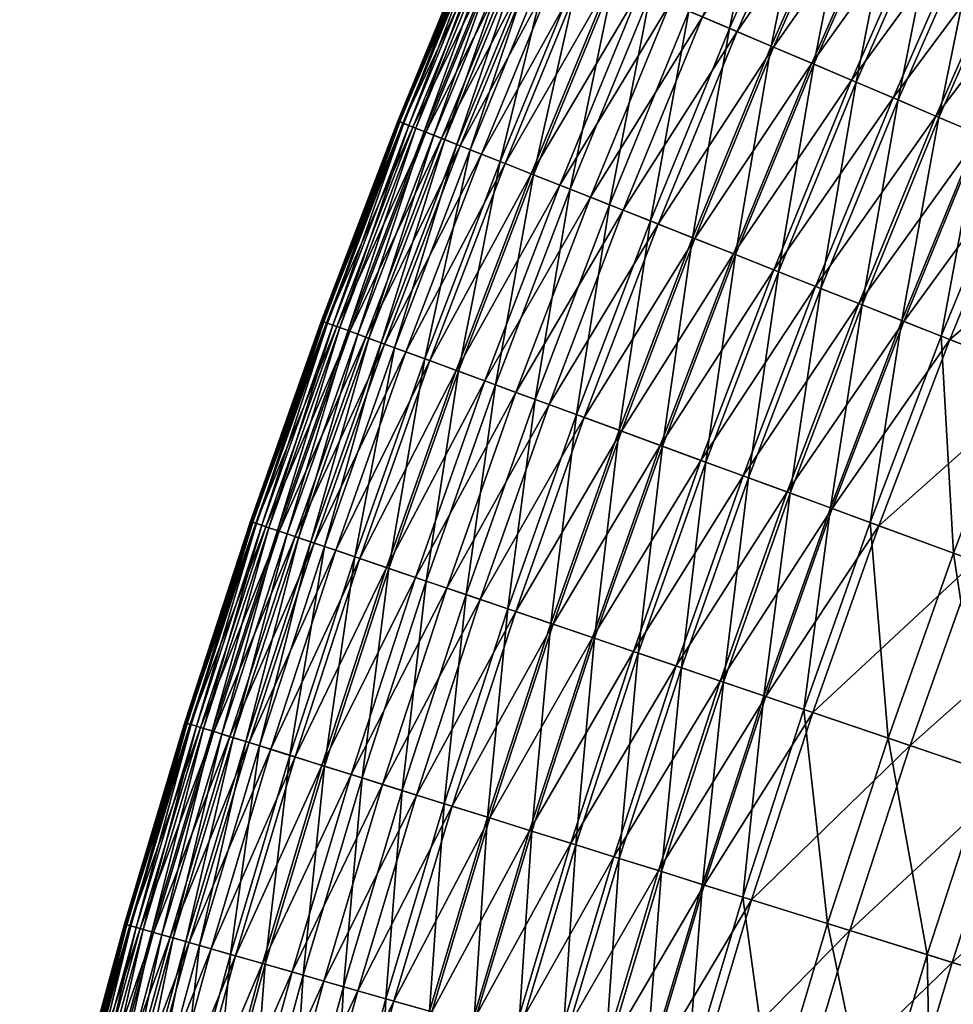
# Model space of a CAD drawing. Header units: millimetres. Extents: x -15866 to -14609, y -408 to 259.
# Tile 251 of 256: x -15801 to -15781, y 94 to 116. Entities that reach past the tile are written whole.
import ezdxf

# ---------------------------------------------------------------- set-up
doc = ezdxf.new("R2010")
doc.units = ezdxf.units.MM
doc.header["$MEASUREMENT"] = 0
doc.layers.add('Predefinito', color=7, linetype='Continuous', true_color=0x000000)

msp = doc.modelspace()

# ---------------------------------------------------------------- meshes
at = {"layer": 'Predefinito'}
mesh = msp.add_polyface(dxfattribs=at)
corners = [(-15791.071, 117.802, 552.005), (-15788.964, 122.009, 550.753), (-15790.855, 117.71, 550.753), (-15791.145, 117.833, 552.659), (-15789.177, 122.106, 552.005), (-15791.18, 117.849, 553.274), (-15789.253, 122.138, 552.659), (-15791.175, 117.846, 553.849), (-15789.286, 122.156, 553.274), (-15791.132, 117.827, 554.387), (-15789.281, 122.153, 553.849), (-15791.053, 117.793, 554.887), (-15789.239, 122.132, 554.387), (-15790.939, 117.744, 555.351), (-15789.159, 122.097, 554.887), (-15790.792, 117.684, 555.78), (-15789.047, 122.048, 555.351), (-15791.6, 112.979, 547.283), (-15789.379, 117.083, 546.219), (-15791.138, 112.796, 546.219), (-15792.003, 113.137, 548.393), (-15790.236, 117.446, 548.393), (-15789.835, 117.277, 547.283), (-15792.348, 113.274, 549.549), (-15790.576, 117.592, 549.549), (-15792.63, 113.385, 550.753), (-15792.848, 113.472, 552.005), (-15792.924, 113.503, 552.659), (-15792.958, 113.516, 553.274), (-15792.953, 113.515, 553.849), (-15792.91, 113.496, 554.387), (-15792.829, 113.466, 554.887), (-15792.714, 113.419, 555.351), (-15792.564, 113.361, 555.78), (-15792.385, 113.29, 556.174), (-15790.612, 117.607, 556.174), (-15792.174, 113.207, 556.535), (-15790.405, 117.517, 556.535), (-15791.937, 113.111, 556.862), (-15790.169, 117.419, 556.862), (-15791.67, 113.007, 557.157), (-15789.906, 117.306, 557.157), (-15790.169, 117.419, 556.862), (-15790.169, 117.419, 556.862), (-15791.937, 113.111, 556.862), (-15791.379, 112.891, 557.422), (-15790.731, 112.634, 557.86), (-15789.617, 117.185, 557.422)]
mesh.append_faces([[corners[k] for k in face] for face in [(0, 1, 2, 2), (3, 4, 0, 0), (5, 6, 3, 3), (7, 8, 5, 5), (9, 10, 7, 7), (11, 12, 9, 9), (13, 14, 11, 11), (15, 16, 13, 13), (17, 18, 19, 19), (20, 21, 22, 22), (20, 22, 17, 17), (23, 24, 21, 21), (23, 21, 20, 20), (25, 2, 24, 24), (25, 24, 23, 23), (26, 0, 2, 2), (26, 2, 25, 25), (27, 3, 0, 0), (27, 0, 26, 26), (28, 5, 3, 3), (28, 3, 27, 27), (29, 7, 5, 5), (29, 5, 28, 28), (30, 9, 7, 7), (30, 7, 29, 29), (31, 11, 9, 9), (31, 9, 30, 30), (32, 13, 11, 11), (32, 11, 31, 31), (33, 15, 13, 13), (33, 13, 32, 32), (34, 35, 15, 15), (34, 15, 33, 33), (36, 37, 35, 35), (36, 35, 34, 34), (38, 39, 37, 37), (38, 37, 36, 36), (40, 41, 42, 42), (40, 43, 44, 44), (45, 41, 40, 40), (46, 47, 45, 45)]])
mesh = msp.add_polyface(dxfattribs=at)
corners = [(-15780.381, 118.106, 537.833), (-15777.56, 121.716, 537.197), (-15779.454, 117.684, 537.197), (-15779.389, 117.654, 557.442), (-15778.364, 122.105, 557.795), (-15780.268, 118.052, 557.795), (-15778.54, 117.267, 557.035), (-15777.494, 121.682, 557.442), (-15780.275, 113.213, 536.592), (-15777.518, 116.804, 536.02), (-15779.284, 112.791, 536.02), (-15781.242, 113.623, 537.197), (-15778.501, 117.249, 536.592), (-15782.176, 114.021, 537.833), (-15783.079, 114.404, 538.503), (-15781.273, 118.509, 538.503), (-15783.946, 114.775, 539.208), (-15782.132, 118.9, 539.208), (-15784.78, 115.127, 539.948), (-15782.954, 119.275, 539.948), (-15785.571, 115.463, 540.725), (-15783.739, 119.631, 540.725), (-15786.321, 115.785, 541.54), (-15784.481, 119.968, 541.54), (-15785.737, 115.534, 558.531), (-15783.901, 119.707, 558.531), (-15784.776, 120.102, 558.511), (-15784.828, 115.147, 558.462), (-15783.002, 119.297, 558.462), (-15783.902, 114.755, 558.312), (-15782.086, 118.881, 558.312), (-15782.976, 114.362, 558.087), (-15781.171, 118.464, 558.087), (-15782.061, 113.974, 557.795), (-15781.175, 113.595, 557.442), (-15780.316, 113.232, 557.035), (-15779.467, 112.871, 556.58), (-15783.86, 109.916, 537.833), (-15784.772, 110.276, 538.503), (-15785.649, 110.625, 539.208), (-15786.49, 110.956, 539.948), (-15787.291, 111.273, 540.725), (-15786.539, 110.975, 558.462), (-15785.604, 110.606, 558.312), (-15784.669, 110.235, 558.087), (-15783.747, 109.869, 557.795)]
mesh.append_faces([[corners[k] for k in face] for face in [(0, 1, 2, 2), (3, 4, 5, 5), (6, 7, 3, 3), (8, 9, 10, 10), (11, 2, 12, 12), (11, 12, 8, 8), (13, 0, 2, 2), (13, 2, 11, 11), (14, 15, 0, 0), (14, 0, 13, 13), (16, 17, 15, 15), (16, 15, 14, 14), (18, 19, 17, 17), (18, 17, 16, 16), (20, 21, 19, 19), (20, 19, 18, 18), (22, 23, 21, 21), (22, 21, 20, 20), (24, 25, 26, 26), (27, 28, 25, 25), (27, 25, 24, 24), (29, 30, 28, 28), (29, 28, 27, 27), (31, 32, 30, 30), (31, 30, 29, 29), (33, 5, 32, 32), (33, 32, 31, 31), (34, 3, 5, 5), (34, 5, 33, 33), (35, 6, 3, 3), (35, 3, 34, 34), (36, 6, 35, 35), (37, 13, 11, 11), (38, 14, 13, 13), (39, 16, 14, 14), (40, 18, 16, 16), (41, 20, 18, 18), (42, 27, 24, 24), (43, 29, 27, 27), (44, 31, 29, 29), (45, 33, 31, 31)]])
mesh = msp.add_polyface(dxfattribs=at)
corners = [(-15787.03, 116.084, 542.393), (-15784.481, 119.968, 541.54), (-15786.321, 115.785, 541.54), (-15787.691, 116.366, 543.287), (-15785.18, 120.288, 542.393), (-15788.305, 116.627, 544.222), (-15785.835, 120.585, 543.287), (-15788.868, 116.865, 545.199), (-15786.442, 120.862, 544.222), (-15789.379, 117.083, 546.219), (-15786.999, 121.114, 545.199), (-15789.835, 117.277, 547.283), (-15787.504, 121.347, 546.219), (-15790.236, 117.446, 548.393), (-15787.956, 121.55, 547.283), (-15790.576, 117.592, 549.549), (-15788.35, 121.73, 548.393), (-15790.855, 117.71, 550.753), (-15788.69, 121.882, 549.549), (-15790.612, 117.607, 556.174), (-15788.903, 121.979, 555.78), (-15790.792, 117.684, 555.78), (-15790.405, 117.517, 556.535), (-15788.725, 121.9, 556.174), (-15790.169, 117.419, 556.862), (-15788.519, 121.808, 556.535), (-15789.906, 117.306, 557.157), (-15788.285, 121.699, 556.862), (-15790.169, 117.419, 556.862), (-15789.617, 117.185, 557.422), (-15788.026, 121.58, 557.157), (-15788.975, 116.911, 557.86), (-15787.742, 121.451, 557.422), (-15788.252, 116.603, 558.183), (-15787.106, 121.163, 557.86), (-15787.462, 116.271, 558.398), (-15786.389, 120.837, 558.183), (-15786.619, 115.91, 558.511), (-15785.61, 120.482, 558.398), (-15785.737, 115.534, 558.531), (-15784.776, 120.102, 558.511), (-15788.05, 111.572, 541.54), (-15786.321, 115.785, 541.54), (-15785.571, 115.463, 540.725), (-15788.764, 111.856, 542.393), (-15786.321, 115.785, 541.54), (-15786.321, 115.785, 541.54), (-15788.05, 111.572, 541.54), (-15789.433, 112.121, 543.287), (-15790.053, 112.365, 544.222), (-15790.621, 112.592, 545.199), (-15791.138, 112.796, 546.219), (-15791.6, 112.979, 547.283), (-15791.379, 112.891, 557.422), (-15790.731, 112.634, 557.86), (-15790, 112.346, 558.183), (-15789.202, 112.03, 558.398), (-15788.351, 111.692, 558.511), (-15787.459, 111.34, 558.531)]
mesh.append_faces([[corners[k] for k in face] for face in [(0, 1, 2, 2), (3, 4, 0, 0), (5, 6, 3, 3), (7, 8, 5, 5), (9, 10, 7, 7), (11, 12, 9, 9), (13, 14, 11, 11), (15, 16, 13, 13), (17, 18, 15, 15), (19, 20, 21, 21), (22, 23, 19, 19), (24, 25, 22, 22), (26, 27, 28, 28), (29, 30, 26, 26), (31, 32, 29, 29), (33, 34, 31, 31), (35, 36, 33, 33), (37, 38, 35, 35), (39, 40, 37, 37), (41, 42, 43, 43), (44, 0, 45, 45), (44, 46, 47, 47), (48, 3, 0, 0), (48, 0, 44, 44), (49, 5, 3, 3), (49, 3, 48, 48), (50, 7, 5, 5), (50, 5, 49, 49), (51, 9, 7, 7), (51, 7, 50, 50), (52, 11, 9, 9), (53, 29, 26, 26), (54, 31, 29, 29), (55, 33, 31, 31), (55, 31, 54, 54), (56, 35, 33, 33), (56, 33, 55, 55), (57, 37, 35, 35), (57, 35, 56, 56), (58, 39, 37, 37), (58, 37, 57, 57)]])
mesh = msp.add_polyface(dxfattribs=at)
corners = [(-15787.291, 111.273, 540.725), (-15784.78, 115.127, 539.948), (-15786.49, 110.956, 539.948), (-15788.05, 111.572, 541.54), (-15785.571, 115.463, 540.725), (-15786.539, 110.975, 558.462), (-15785.737, 115.534, 558.531), (-15787.459, 111.34, 558.531), (-15788.09, 106.765, 539.948), (-15785.649, 110.625, 539.208), (-15787.243, 106.453, 539.208), (-15788.897, 107.062, 540.725), (-15789.662, 107.343, 541.54), (-15790.385, 107.608, 542.393), (-15788.764, 111.856, 542.393), (-15788.05, 111.572, 541.54), (-15788.05, 111.572, 541.54), (-15789.662, 107.343, 541.54), (-15791.061, 107.857, 543.287), (-15789.433, 112.121, 543.287), (-15791.686, 108.086, 544.222), (-15790.053, 112.365, 544.222), (-15792.261, 108.298, 545.199), (-15790.621, 112.592, 545.199), (-15792.782, 108.49, 546.219), (-15791.138, 112.796, 546.219), (-15793.248, 108.66, 547.283), (-15791.6, 112.979, 547.283), (-15793.656, 108.811, 548.393), (-15792.003, 113.137, 548.393), (-15794.003, 108.937, 549.549), (-15792.348, 113.274, 549.549), (-15793.828, 108.873, 556.535), (-15792.174, 113.207, 556.535), (-15792.385, 113.29, 556.174), (-15793.587, 108.784, 556.862), (-15791.937, 113.111, 556.862), (-15793.319, 108.686, 557.157), (-15791.67, 113.007, 557.157), (-15791.937, 113.111, 556.862), (-15793.026, 108.577, 557.422), (-15791.379, 112.891, 557.422), (-15792.371, 108.337, 557.86), (-15790.731, 112.634, 557.86), (-15791.633, 108.066, 558.183), (-15790, 112.346, 558.183), (-15790.827, 107.77, 558.398), (-15789.202, 112.03, 558.398), (-15789.967, 107.455, 558.511), (-15788.351, 111.692, 558.511), (-15789.067, 107.125, 558.531), (-15788.138, 106.783, 558.462), (-15787.195, 106.436, 558.312), (-15785.604, 110.606, 558.312)]
mesh.append_faces([[corners[k] for k in face] for face in [(0, 1, 2, 2), (3, 4, 0, 0), (5, 6, 7, 7), (8, 2, 9, 9), (8, 9, 10, 10), (11, 0, 2, 2), (11, 2, 8, 8), (12, 3, 0, 0), (12, 0, 11, 11), (13, 14, 15, 15), (13, 16, 17, 17), (18, 19, 14, 14), (18, 14, 13, 13), (20, 21, 19, 19), (20, 19, 18, 18), (22, 23, 21, 21), (22, 21, 20, 20), (24, 25, 23, 23), (24, 23, 22, 22), (26, 27, 25, 25), (26, 25, 24, 24), (28, 29, 27, 27), (30, 31, 29, 29), (32, 33, 34, 34), (35, 36, 33, 33), (37, 38, 39, 39), (40, 41, 38, 38), (42, 43, 41, 41), (42, 41, 40, 40), (44, 45, 43, 43), (44, 43, 42, 42), (46, 47, 45, 45), (46, 45, 44, 44), (48, 49, 47, 47), (48, 47, 46, 46), (50, 7, 49, 49), (50, 49, 48, 48), (51, 5, 7, 7), (51, 7, 50, 50), (52, 53, 5, 5), (52, 5, 51, 51)]])
mesh = msp.add_polyface(dxfattribs=at)
corners = [(-15780.938, 108.757, 536.02), (-15779.284, 112.791, 536.02), (-15777.222, 111.916, 534.963), (-15778.856, 107.934, 534.963), (-15781.943, 109.154, 536.592), (-15780.275, 113.213, 536.592), (-15782.918, 109.541, 537.197), (-15781.242, 113.623, 537.197), (-15783.86, 109.916, 537.833), (-15784.772, 110.276, 538.503), (-15782.176, 114.021, 537.833), (-15785.649, 110.625, 539.208), (-15783.079, 114.404, 538.503), (-15786.49, 110.956, 539.948), (-15783.946, 114.775, 539.208), (-15785.604, 110.606, 558.312), (-15784.828, 115.147, 558.462), (-15786.539, 110.975, 558.462), (-15784.669, 110.235, 558.087), (-15783.902, 114.755, 558.312), (-15783.747, 109.869, 557.795), (-15782.976, 114.362, 558.087), (-15782.848, 109.514, 557.442), (-15781.175, 113.595, 557.442), (-15782.061, 113.974, 557.795), (-15781.982, 109.17, 557.035), (-15780.316, 113.232, 557.035), (-15781.125, 108.833, 556.58), (-15779.467, 112.871, 556.58), (-15779.325, 108.119, 555.553), (-15777.685, 112.113, 555.553), (-15782.485, 104.704, 536.02), (-15783.497, 105.076, 536.592), (-15784.482, 105.44, 537.197), (-15785.435, 105.789, 537.833), (-15786.357, 106.127, 538.503), (-15787.243, 106.453, 539.208), (-15786.252, 106.089, 558.087), (-15785.32, 105.746, 557.795), (-15784.413, 105.414, 557.442), (-15783.539, 105.092, 557.035), (-15782.673, 104.775, 556.58), (-15780.857, 104.106, 555.553)]
mesh.append_faces([[corners[k] for k in face] for face in [(0, 1, 2, 2), (0, 2, 3, 3), (4, 5, 1, 1), (4, 1, 0, 0), (6, 7, 5, 5), (6, 5, 4, 4), (8, 7, 6, 6), (9, 10, 8, 8), (11, 12, 9, 9), (13, 14, 11, 11), (15, 16, 17, 17), (18, 19, 15, 15), (20, 21, 18, 18), (22, 23, 24, 24), (22, 24, 20, 20), (25, 26, 23, 23), (25, 23, 22, 22), (27, 28, 26, 26), (27, 26, 25, 25), (29, 30, 28, 28), (29, 28, 27, 27), (31, 0, 3, 3), (32, 4, 0, 0), (32, 0, 31, 31), (33, 6, 4, 4), (33, 4, 32, 32), (34, 8, 6, 6), (34, 6, 33, 33), (35, 9, 8, 8), (35, 8, 34, 34), (36, 11, 9, 9), (37, 18, 15, 15), (38, 20, 18, 18), (38, 18, 37, 37), (39, 22, 20, 20), (39, 20, 38, 38), (40, 25, 22, 22), (40, 22, 39, 39), (41, 27, 25, 25), (41, 25, 40, 40), (42, 29, 27, 27)]])
mesh = msp.add_polyface(dxfattribs=at)
corners = [(-15793.656, 108.811, 548.393), (-15791.6, 112.979, 547.283), (-15793.248, 108.66, 547.283), (-15794.003, 108.937, 549.549), (-15792.003, 113.137, 548.393), (-15794.287, 109.043, 550.753), (-15792.63, 113.385, 550.753), (-15792.348, 113.274, 549.549), (-15794.507, 109.123, 552.005), (-15792.848, 113.472, 552.005), (-15794.584, 109.151, 552.659), (-15792.924, 113.503, 552.659), (-15794.619, 109.163, 553.274), (-15792.958, 113.516, 553.274), (-15794.613, 109.162, 553.849), (-15792.953, 113.515, 553.849), (-15794.569, 109.146, 554.387), (-15792.91, 113.496, 554.387), (-15794.488, 109.116, 554.887), (-15792.829, 113.466, 554.887), (-15794.371, 109.074, 555.351), (-15792.714, 113.419, 555.351), (-15794.222, 109.019, 555.78), (-15792.564, 113.361, 555.78), (-15794.04, 108.952, 556.174), (-15792.385, 113.29, 556.174), (-15793.828, 108.873, 556.535), (-15793.587, 108.784, 556.862), (-15792.174, 113.207, 556.535), (-15793.319, 108.686, 557.157), (-15791.937, 113.111, 556.862), (-15793.587, 108.784, 556.862), (-15793.026, 108.577, 557.422), (-15791.67, 113.007, 557.157), (-15795.191, 104.466, 548.393), (-15795.542, 104.584, 549.549), (-15795.828, 104.682, 550.753), (-15796.05, 104.76, 552.005), (-15796.129, 104.784, 552.659), (-15796.163, 104.796, 553.274), (-15796.158, 104.794, 553.849), (-15796.114, 104.781, 554.387), (-15796.032, 104.752, 554.887), (-15795.915, 104.713, 555.351), (-15795.763, 104.661, 555.78), (-15795.579, 104.598, 556.174), (-15795.366, 104.525, 556.535), (-15795.122, 104.442, 556.862), (-15794.852, 104.351, 557.157), (-15793.587, 108.784, 556.862)]
mesh.append_faces([[corners[k] for k in face] for face in [(0, 1, 2, 2), (3, 4, 0, 0), (5, 6, 7, 7), (5, 7, 3, 3), (8, 9, 6, 6), (8, 6, 5, 5), (10, 11, 9, 9), (10, 9, 8, 8), (12, 13, 11, 11), (12, 11, 10, 10), (14, 15, 13, 13), (14, 13, 12, 12), (16, 17, 15, 15), (16, 15, 14, 14), (18, 19, 17, 17), (18, 17, 16, 16), (20, 21, 19, 19), (20, 19, 18, 18), (22, 23, 21, 21), (22, 21, 20, 20), (24, 25, 23, 23), (24, 23, 22, 22), (26, 25, 24, 24), (27, 28, 26, 26), (29, 30, 31, 31), (32, 33, 29, 29), (34, 0, 2, 2), (35, 3, 0, 0), (36, 5, 3, 3), (37, 8, 5, 5), (38, 10, 8, 8), (39, 12, 10, 10), (40, 14, 12, 12), (41, 16, 14, 14), (42, 18, 16, 16), (43, 20, 18, 18), (44, 22, 20, 20), (45, 24, 22, 22), (46, 26, 24, 24), (47, 27, 26, 26), (48, 29, 49, 49)]])
mesh = msp.add_polyface(dxfattribs=at)
corners = [(-15787.243, 106.453, 539.208), (-15784.772, 110.276, 538.503), (-15786.357, 106.127, 538.503), (-15786.252, 106.089, 558.087), (-15785.604, 110.606, 558.312), (-15787.195, 106.436, 558.312), (-15787.829, 101.965, 538.503), (-15785.435, 105.789, 537.833), (-15788.722, 102.267, 539.208), (-15789.576, 102.559, 539.948), (-15788.09, 106.765, 539.948), (-15790.391, 102.837, 540.725), (-15788.897, 107.062, 540.725), (-15791.166, 103.096, 541.54), (-15789.662, 107.343, 541.54), (-15791.892, 103.346, 542.393), (-15790.385, 107.608, 542.393), (-15789.662, 107.343, 541.54), (-15789.662, 107.343, 541.54), (-15791.166, 103.096, 541.54), (-15792.574, 103.576, 543.287), (-15791.061, 107.857, 543.287), (-15793.205, 103.791, 544.222), (-15791.686, 108.086, 544.222), (-15793.785, 103.989, 545.199), (-15792.261, 108.298, 545.199), (-15794.31, 104.168, 546.219), (-15792.782, 108.49, 546.219), (-15794.779, 104.327, 547.283), (-15793.248, 108.66, 547.283), (-15794.557, 104.249, 557.422), (-15793.026, 108.577, 557.422), (-15793.319, 108.686, 557.157), (-15793.894, 104.026, 557.86), (-15792.371, 108.337, 557.86), (-15793.15, 103.771, 558.183), (-15791.633, 108.066, 558.183), (-15792.339, 103.496, 558.398), (-15790.827, 107.77, 558.398), (-15791.472, 103.203, 558.511), (-15789.967, 107.455, 558.511), (-15790.563, 102.893, 558.531), (-15789.067, 107.125, 558.531), (-15789.626, 102.576, 558.462), (-15788.138, 106.783, 558.462), (-15788.676, 102.252, 558.312), (-15787.724, 101.927, 558.087), (-15786.781, 101.61, 557.795), (-15785.32, 105.746, 557.795), (-15794.554, 99.468, 558.183)]
mesh.append_faces([[corners[k] for k in face] for face in [(0, 1, 2, 2), (3, 4, 5, 5), (6, 2, 7, 7), (8, 0, 2, 2), (8, 2, 6, 6), (9, 10, 0, 0), (9, 0, 8, 8), (11, 12, 10, 10), (11, 10, 9, 9), (13, 14, 12, 12), (13, 12, 11, 11), (15, 16, 17, 17), (15, 18, 19, 19), (20, 21, 16, 16), (20, 16, 15, 15), (22, 23, 21, 21), (22, 21, 20, 20), (24, 25, 23, 23), (24, 23, 22, 22), (26, 27, 25, 25), (26, 25, 24, 24), (28, 29, 27, 27), (30, 31, 32, 32), (33, 34, 31, 31), (35, 36, 34, 34), (35, 34, 33, 33), (37, 38, 36, 36), (37, 36, 35, 35), (39, 40, 38, 38), (39, 38, 37, 37), (41, 42, 40, 40), (41, 40, 39, 39), (43, 44, 42, 42), (43, 42, 41, 41), (45, 5, 44, 44), (45, 44, 43, 43), (46, 3, 5, 5), (46, 5, 45, 45), (47, 48, 3, 3), (47, 3, 46, 46), (49, 35, 33, 33)]])
mesh = msp.add_polyface(dxfattribs=at)
corners = [(-15794.779, 104.327, 547.283), (-15792.782, 108.49, 546.219), (-15794.31, 104.168, 546.219), (-15795.191, 104.466, 548.393), (-15793.248, 108.66, 547.283), (-15795.542, 104.584, 549.549), (-15793.656, 108.811, 548.393), (-15795.828, 104.682, 550.753), (-15794.003, 108.937, 549.549), (-15796.05, 104.76, 552.005), (-15794.287, 109.043, 550.753), (-15796.129, 104.784, 552.659), (-15794.507, 109.123, 552.005), (-15796.163, 104.796, 553.274), (-15794.584, 109.151, 552.659), (-15796.158, 104.794, 553.849), (-15794.619, 109.163, 553.274), (-15796.114, 104.781, 554.387), (-15794.613, 109.162, 553.849), (-15796.032, 104.752, 554.887), (-15794.569, 109.146, 554.387), (-15795.915, 104.713, 555.351), (-15794.488, 109.116, 554.887), (-15795.763, 104.661, 555.78), (-15794.371, 109.074, 555.351), (-15795.579, 104.598, 556.174), (-15794.222, 109.019, 555.78), (-15795.366, 104.525, 556.535), (-15794.04, 108.952, 556.174), (-15795.122, 104.442, 556.862), (-15793.828, 108.873, 556.535), (-15794.852, 104.351, 557.157), (-15793.587, 108.784, 556.862), (-15795.122, 104.442, 556.862), (-15794.557, 104.249, 557.422), (-15793.319, 108.686, 557.157), (-15793.894, 104.026, 557.86), (-15793.026, 108.577, 557.422), (-15795.724, 99.835, 546.219), (-15793.785, 103.989, 545.199), (-15796.195, 99.981, 547.283), (-15796.612, 100.112, 548.393), (-15796.966, 100.221, 549.549), (-15797.254, 100.311, 550.753), (-15797.478, 100.382, 552.005), (-15797.556, 100.406, 552.659), (-15797.592, 100.416, 553.274), (-15797.586, 100.415, 553.849), (-15797.542, 100.401, 554.387), (-15797.459, 100.376, 554.887), (-15797.341, 100.338, 555.351), (-15797.191, 100.29, 555.78), (-15797.003, 100.235, 556.174), (-15796.788, 100.164, 556.535), (-15796.543, 100.088, 556.862), (-15796.269, 100.004, 557.157), (-15795.122, 104.442, 556.862), (-15795.971, 99.911, 557.422), (-15795.305, 99.701, 557.86)]
mesh.append_faces([[corners[k] for k in face] for face in [(0, 1, 2, 2), (3, 4, 0, 0), (5, 6, 3, 3), (7, 8, 5, 5), (9, 10, 7, 7), (11, 12, 9, 9), (13, 14, 11, 11), (15, 16, 13, 13), (17, 18, 15, 15), (19, 20, 17, 17), (21, 22, 19, 19), (23, 24, 21, 21), (25, 26, 23, 23), (27, 28, 25, 25), (29, 30, 27, 27), (31, 32, 33, 33), (34, 35, 31, 31), (36, 37, 34, 34), (38, 2, 39, 39), (40, 0, 2, 2), (41, 3, 0, 0), (42, 5, 3, 3), (43, 7, 5, 5), (44, 9, 7, 7), (45, 11, 9, 9), (46, 13, 11, 11), (46, 11, 45, 45), (47, 15, 13, 13), (47, 13, 46, 46), (48, 17, 15, 15), (48, 15, 47, 47), (49, 19, 17, 17), (49, 17, 48, 48), (50, 21, 19, 19), (51, 23, 21, 21), (52, 25, 23, 23), (53, 27, 25, 25), (54, 29, 27, 27), (55, 31, 56, 56), (57, 34, 31, 31), (58, 36, 34, 34)]])
mesh = msp.add_polyface(dxfattribs=at)
corners = [(-15780.381, 103.934, 534.963), (-15776.686, 107.074, 534.019), (-15778.193, 103.129, 534.019), (-15782.485, 104.704, 536.02), (-15778.856, 107.934, 534.963), (-15780.857, 104.106, 555.553), (-15781.125, 108.833, 556.58), (-15782.673, 104.775, 556.58), (-15778.73, 103.324, 554.414), (-15779.325, 108.119, 555.553), (-15777.475, 102.864, 553.82), (-15777.219, 107.285, 554.414), (-15776.057, 102.343, 553.217), (-15775.977, 106.794, 553.82), (-15779.594, 99.166, 534.019), (-15775.935, 102.297, 533.179), (-15777.317, 98.392, 533.179), (-15781.802, 99.916, 534.963), (-15783.923, 100.636, 536.02), (-15784.944, 100.984, 536.592), (-15783.497, 105.076, 536.592), (-15785.938, 101.322, 537.197), (-15784.482, 105.44, 537.197), (-15786.9, 101.65, 537.833), (-15785.435, 105.789, 537.833), (-15785.867, 101.298, 557.442), (-15784.413, 105.414, 557.442), (-15785.32, 105.746, 557.795), (-15784.987, 100.998, 557.035), (-15783.539, 105.092, 557.035), (-15784.114, 100.702, 556.58), (-15782.281, 100.079, 555.553), (-15780.135, 99.351, 554.414), (-15778.87, 98.919, 553.82), (-15777.44, 98.433, 553.217), (-15783.116, 95.89, 534.963), (-15785.254, 96.558, 536.02), (-15786.284, 96.88, 536.592), (-15787.284, 97.193, 537.197), (-15786.326, 96.892, 557.035), (-15785.446, 96.618, 556.58), (-15783.599, 96.041, 555.553), (-15781.435, 95.366, 554.414), (-15780.161, 94.966, 553.82)]
mesh.append_faces([[corners[k] for k in face] for face in [(0, 1, 2, 2), (3, 4, 0, 0), (5, 6, 7, 7), (8, 9, 5, 5), (10, 11, 8, 8), (12, 13, 10, 10), (14, 2, 15, 15), (14, 15, 16, 16), (17, 0, 2, 2), (17, 2, 14, 14), (18, 3, 0, 0), (18, 0, 17, 17), (19, 20, 3, 3), (19, 3, 18, 18), (21, 22, 20, 20), (21, 20, 19, 19), (23, 24, 22, 22), (23, 22, 21, 21), (25, 26, 27, 27), (28, 29, 26, 26), (28, 26, 25, 25), (30, 7, 29, 29), (30, 29, 28, 28), (31, 5, 7, 7), (31, 7, 30, 30), (32, 8, 5, 5), (32, 5, 31, 31), (33, 10, 8, 8), (33, 8, 32, 32), (34, 12, 10, 10), (34, 10, 33, 33), (35, 17, 14, 14), (36, 18, 17, 17), (37, 19, 18, 18), (38, 21, 19, 19), (39, 28, 25, 25), (40, 30, 28, 28), (40, 28, 39, 39), (41, 31, 30, 30), (42, 32, 31, 31), (43, 33, 32, 32)]])
mesh = msp.add_polyface(dxfattribs=at)
corners = [(-15787.829, 101.965, 538.503), (-15785.435, 105.789, 537.833), (-15786.9, 101.65, 537.833), (-15785.867, 101.298, 557.442), (-15785.32, 105.746, 557.795), (-15786.781, 101.61, 557.795), (-15787.284, 97.193, 537.197), (-15784.944, 100.984, 536.592), (-15786.284, 96.88, 536.592), (-15788.255, 97.497, 537.833), (-15785.938, 101.322, 537.197), (-15789.19, 97.789, 538.503), (-15790.091, 98.071, 539.208), (-15788.722, 102.267, 539.208), (-15790.953, 98.341, 539.948), (-15789.576, 102.559, 539.948), (-15791.774, 98.596, 540.725), (-15790.391, 102.837, 540.725), (-15792.554, 98.84, 541.54), (-15791.166, 103.096, 541.54), (-15793.288, 99.071, 542.393), (-15791.892, 103.346, 542.393), (-15791.166, 103.096, 541.54), (-15791.166, 103.096, 541.54), (-15792.554, 98.84, 541.54), (-15793.972, 99.286, 543.287), (-15792.574, 103.576, 543.287), (-15794.609, 99.485, 544.222), (-15793.205, 103.791, 544.222), (-15795.194, 99.668, 545.199), (-15793.785, 103.989, 545.199), (-15793.736, 99.212, 558.398), (-15792.339, 103.496, 558.398), (-15793.15, 103.771, 558.183), (-15792.862, 98.937, 558.511), (-15791.472, 103.203, 558.511), (-15791.948, 98.651, 558.531), (-15790.563, 102.893, 558.531), (-15791.002, 98.357, 558.462), (-15789.626, 102.576, 558.462), (-15790.043, 98.056, 558.312), (-15788.676, 102.252, 558.312), (-15789.085, 97.755, 558.087), (-15787.724, 101.927, 558.087), (-15788.136, 97.461, 557.795), (-15787.214, 97.172, 557.442), (-15786.326, 96.892, 557.035), (-15794.569, 94.789, 542.393), (-15792.554, 98.84, 541.54), (-15795.261, 94.988, 543.287), (-15794.141, 94.666, 558.511)]
mesh.append_faces([[corners[k] for k in face] for face in [(0, 1, 2, 2), (3, 4, 5, 5), (6, 7, 8, 8), (9, 2, 10, 10), (9, 10, 6, 6), (11, 0, 2, 2), (11, 2, 9, 9), (12, 13, 0, 0), (12, 0, 11, 11), (14, 15, 13, 13), (14, 13, 12, 12), (16, 17, 15, 15), (16, 15, 14, 14), (18, 19, 17, 17), (18, 17, 16, 16), (20, 21, 22, 22), (20, 23, 24, 24), (25, 26, 21, 21), (25, 21, 20, 20), (27, 28, 26, 26), (27, 26, 25, 25), (29, 30, 28, 28), (31, 32, 33, 33), (34, 35, 32, 32), (34, 32, 31, 31), (36, 37, 35, 35), (36, 35, 34, 34), (38, 39, 37, 37), (38, 37, 36, 36), (40, 41, 39, 39), (40, 39, 38, 38), (42, 43, 41, 41), (42, 41, 40, 40), (44, 5, 43, 43), (44, 43, 42, 42), (45, 3, 5, 5), (45, 5, 44, 44), (46, 3, 45, 45), (47, 20, 48, 48), (49, 25, 20, 20), (50, 34, 31, 31)]])
mesh = msp.add_polyface(dxfattribs=at)
corners = [(-15795.194, 99.668, 545.199), (-15793.205, 103.791, 544.222), (-15794.609, 99.485, 544.222), (-15795.724, 99.835, 546.219), (-15793.785, 103.989, 545.199), (-15796.195, 99.981, 547.283), (-15794.31, 104.168, 546.219), (-15796.612, 100.112, 548.393), (-15794.779, 104.327, 547.283), (-15796.966, 100.221, 549.549), (-15795.191, 104.466, 548.393), (-15797.254, 100.311, 550.753), (-15795.542, 104.584, 549.549), (-15797.478, 100.382, 552.005), (-15795.828, 104.682, 550.753), (-15797.556, 100.406, 552.659), (-15796.05, 104.76, 552.005), (-15797.341, 100.338, 555.351), (-15796.032, 104.752, 554.887), (-15797.459, 100.376, 554.887), (-15797.191, 100.29, 555.78), (-15795.915, 104.713, 555.351), (-15797.003, 100.235, 556.174), (-15795.763, 104.661, 555.78), (-15796.788, 100.164, 556.535), (-15795.579, 104.598, 556.174), (-15796.543, 100.088, 556.862), (-15795.366, 104.525, 556.535), (-15796.269, 100.004, 557.157), (-15795.122, 104.442, 556.862), (-15796.543, 100.088, 556.862), (-15795.971, 99.911, 557.422), (-15794.852, 104.351, 557.157), (-15795.305, 99.701, 557.86), (-15794.557, 104.249, 557.422), (-15794.554, 99.468, 558.183), (-15793.894, 104.026, 557.86), (-15793.736, 99.212, 558.398), (-15793.15, 103.771, 558.183), (-15795.901, 95.171, 544.222), (-15793.972, 99.286, 543.287), (-15796.49, 95.339, 545.199), (-15797.024, 95.492, 546.219), (-15797.501, 95.629, 547.283), (-15797.917, 95.748, 548.393), (-15798.274, 95.85, 549.549), (-15798.566, 95.932, 550.753), (-15798.791, 95.997, 552.005), (-15798.87, 96.019, 552.659), (-15798.905, 96.031, 553.274), (-15797.592, 100.416, 553.274), (-15798.899, 96.03, 553.849), (-15797.586, 100.415, 553.849), (-15798.855, 96.016, 554.387), (-15797.542, 100.401, 554.387), (-15798.771, 95.993, 554.887), (-15798.653, 95.957, 555.351), (-15798.499, 95.914, 555.78), (-15798.313, 95.86, 556.174), (-15798.095, 95.799, 556.535), (-15797.848, 95.729, 556.862), (-15797.574, 95.649, 557.157), (-15796.543, 100.088, 556.862), (-15797.273, 95.564, 557.422), (-15796.602, 95.371, 557.86), (-15795.846, 95.156, 558.183), (-15795.021, 94.919, 558.398)]
mesh.append_faces([[corners[k] for k in face] for face in [(0, 1, 2, 2), (3, 4, 0, 0), (5, 6, 3, 3), (7, 8, 5, 5), (9, 10, 7, 7), (11, 12, 9, 9), (13, 14, 11, 11), (15, 16, 13, 13), (17, 18, 19, 19), (20, 21, 17, 17), (22, 23, 20, 20), (24, 25, 22, 22), (26, 27, 24, 24), (28, 29, 30, 30), (31, 32, 28, 28), (33, 34, 31, 31), (35, 36, 33, 33), (37, 38, 35, 35), (39, 2, 40, 40), (41, 0, 2, 2), (42, 3, 0, 0), (43, 5, 3, 3), (44, 7, 5, 5), (45, 9, 7, 7), (46, 11, 9, 9), (47, 13, 11, 11), (48, 15, 13, 13), (49, 50, 15, 15), (51, 52, 50, 50), (53, 54, 52, 52), (55, 19, 54, 54), (56, 17, 19, 19), (57, 20, 17, 17), (58, 22, 20, 20), (59, 24, 22, 22), (60, 26, 24, 24), (61, 28, 62, 62), (63, 31, 28, 28), (64, 33, 31, 31), (65, 35, 33, 33), (66, 37, 35, 35)]])
mesh = msp.add_polyface(dxfattribs=at)
corners = [(-15780.89, 95.193, 534.019), (-15779.594, 99.166, 534.019), (-15777.317, 98.392, 533.179), (-15778.594, 94.477, 533.179), (-15783.116, 95.89, 534.963), (-15785.254, 96.558, 536.02), (-15781.802, 99.916, 534.963), (-15786.284, 96.88, 536.592), (-15783.923, 100.636, 536.02), (-15783.599, 96.041, 555.553), (-15784.114, 100.702, 556.58), (-15785.446, 96.618, 556.58), (-15781.435, 95.366, 554.414), (-15782.281, 100.079, 555.553), (-15780.161, 94.966, 553.82), (-15780.135, 99.351, 554.414), (-15778.719, 94.515, 553.217), (-15777.44, 98.433, 553.217), (-15778.87, 98.919, 553.82), (-15777.08, 94.002, 552.612), (-15775.814, 97.88, 552.612), (-15779.769, 90.552, 533.179), (-15776.247, 93.743, 532.433), (-15777.405, 89.876, 532.433), (-15782.082, 91.214, 534.019), (-15784.324, 91.857, 534.963), (-15786.477, 92.473, 536.02), (-15784.81, 91.995, 555.553), (-15786.67, 92.529, 556.58), (-15782.632, 91.371, 554.414), (-15781.346, 91.005, 553.82), (-15779.894, 90.589, 553.217), (-15778.243, 90.117, 552.612), (-15776.362, 89.579, 552.013), (-15780.842, 86.628, 533.179), (-15783.169, 87.234, 534.019), (-15785.427, 87.821, 534.963), (-15787.593, 88.385, 536.02), (-15783.722, 87.379, 554.414), (-15782.429, 87.041, 553.82), (-15780.968, 86.662, 553.217), (-15779.304, 86.229, 552.612)]
mesh.append_faces([[corners[k] for k in face] for face in [(0, 1, 2, 2), (0, 2, 3, 3), (4, 1, 0, 0), (5, 6, 4, 4), (7, 8, 5, 5), (9, 10, 11, 11), (12, 13, 9, 9), (14, 15, 12, 12), (16, 17, 18, 18), (16, 18, 14, 14), (19, 20, 17, 17), (19, 17, 16, 16), (21, 3, 22, 22), (21, 22, 23, 23), (24, 0, 3, 3), (24, 3, 21, 21), (25, 4, 0, 0), (25, 0, 24, 24), (26, 5, 4, 4), (26, 4, 25, 25), (27, 9, 11, 11), (27, 11, 28, 28), (29, 12, 9, 9), (29, 9, 27, 27), (30, 14, 12, 12), (30, 12, 29, 29), (31, 16, 14, 14), (31, 14, 30, 30), (32, 19, 16, 16), (32, 16, 31, 31), (33, 19, 32, 32), (34, 21, 23, 23), (35, 24, 21, 21), (36, 25, 24, 24), (37, 26, 25, 25), (37, 25, 36, 36), (38, 29, 27, 27), (39, 30, 29, 29), (40, 31, 30, 30), (41, 32, 31, 31)]])
mesh = msp.add_polyface(dxfattribs=at)
corners = [(-15797.917, 95.748, 548.393), (-15796.195, 99.981, 547.283), (-15797.501, 95.629, 547.283), (-15798.274, 95.85, 549.549), (-15796.612, 100.112, 548.393), (-15798.566, 95.932, 550.753), (-15796.966, 100.221, 549.549), (-15798.791, 95.997, 552.005), (-15797.254, 100.311, 550.753), (-15798.87, 96.019, 552.659), (-15797.478, 100.382, 552.005), (-15798.905, 96.031, 553.274), (-15797.556, 100.406, 552.659), (-15798.899, 96.03, 553.849), (-15797.592, 100.416, 553.274), (-15798.855, 96.016, 554.387), (-15797.586, 100.415, 553.849), (-15798.771, 95.993, 554.887), (-15797.542, 100.401, 554.387), (-15798.653, 95.957, 555.351), (-15797.459, 100.376, 554.887), (-15798.499, 95.914, 555.78), (-15797.341, 100.338, 555.351), (-15798.313, 95.86, 556.174), (-15797.191, 100.29, 555.78), (-15798.095, 95.799, 556.535), (-15797.003, 100.235, 556.174), (-15797.848, 95.729, 556.862), (-15796.788, 100.164, 556.535), (-15797.574, 95.649, 557.157), (-15796.543, 100.088, 556.862), (-15797.848, 95.729, 556.862), (-15797.273, 95.564, 557.422), (-15796.269, 100.004, 557.157), (-15798.211, 91.148, 546.219), (-15797.024, 95.492, 546.219), (-15796.49, 95.339, 545.199), (-15798.69, 91.273, 547.283), (-15799.112, 91.382, 548.393), (-15799.468, 91.476, 549.549), (-15799.763, 91.55, 550.753), (-15799.989, 91.611, 552.005), (-15800.07, 91.63, 552.659), (-15800.103, 91.642, 553.274), (-15800.099, 91.64, 553.849), (-15800.054, 91.627, 554.387), (-15799.971, 91.607, 554.887), (-15799.851, 91.575, 555.351), (-15799.696, 91.535, 555.78), (-15799.508, 91.485, 556.174), (-15799.289, 91.43, 556.535), (-15799.041, 91.364, 556.862), (-15798.764, 91.291, 557.157), (-15797.848, 95.729, 556.862), (-15798.462, 91.215, 557.422), (-15797.785, 91.037, 557.86), (-15796.602, 95.371, 557.86)]
mesh.append_faces([[corners[k] for k in face] for face in [(0, 1, 2, 2), (3, 4, 0, 0), (5, 6, 3, 3), (7, 8, 5, 5), (9, 10, 7, 7), (11, 12, 9, 9), (13, 14, 11, 11), (15, 16, 13, 13), (17, 18, 15, 15), (19, 20, 17, 17), (21, 22, 19, 19), (23, 24, 21, 21), (25, 26, 23, 23), (27, 28, 25, 25), (29, 30, 31, 31), (32, 33, 29, 29), (34, 35, 36, 36), (37, 2, 35, 35), (38, 0, 2, 2), (39, 3, 0, 0), (40, 5, 3, 3), (41, 7, 5, 5), (42, 9, 7, 7), (42, 7, 41, 41), (43, 11, 9, 9), (43, 9, 42, 42), (44, 13, 11, 11), (44, 11, 43, 43), (45, 15, 13, 13), (45, 13, 44, 44), (46, 17, 15, 15), (46, 15, 45, 45), (47, 19, 17, 17), (47, 17, 46, 46), (48, 21, 19, 19), (49, 23, 21, 21), (50, 25, 23, 23), (51, 27, 25, 25), (52, 29, 53, 53), (54, 32, 29, 29), (55, 56, 32, 32)]])
mesh = msp.add_polyface(dxfattribs=at)
corners = [(-15793.046, 94.353, 540.725), (-15790.953, 98.341, 539.948), (-15792.217, 94.117, 539.948), (-15793.831, 94.577, 541.54), (-15792.554, 98.84, 541.54), (-15791.774, 98.596, 540.725), (-15794.569, 94.789, 542.393), (-15792.554, 98.84, 541.54), (-15793.831, 94.577, 541.54), (-15795.261, 94.988, 543.287), (-15793.288, 99.071, 542.393), (-15795.901, 95.171, 544.222), (-15793.972, 99.286, 543.287), (-15796.49, 95.339, 545.199), (-15794.609, 99.485, 544.222), (-15797.024, 95.492, 546.219), (-15795.194, 99.668, 545.199), (-15797.501, 95.629, 547.283), (-15795.724, 99.835, 546.219), (-15796.602, 95.371, 557.86), (-15795.971, 99.911, 557.422), (-15797.273, 95.564, 557.422), (-15795.846, 95.156, 558.183), (-15795.305, 99.701, 557.86), (-15795.021, 94.919, 558.398), (-15794.554, 99.468, 558.183), (-15794.141, 94.666, 558.511), (-15793.736, 99.212, 558.398), (-15793.22, 94.402, 558.531), (-15791.948, 98.651, 558.531), (-15792.862, 98.937, 558.511), (-15792.267, 94.131, 558.462), (-15793.373, 89.889, 539.948), (-15791.349, 93.868, 539.208), (-15792.498, 89.662, 539.208), (-15794.206, 90.106, 540.725), (-15794.995, 90.311, 541.54), (-15795.738, 90.505, 542.393), (-15793.831, 94.577, 541.54), (-15793.831, 94.577, 541.54), (-15794.995, 90.311, 541.54), (-15796.435, 90.687, 543.287), (-15797.08, 90.854, 544.222), (-15797.674, 91.009, 545.199), (-15797.024, 90.841, 558.183), (-15796.194, 90.624, 558.398), (-15795.308, 90.394, 558.511), (-15794.38, 90.151, 558.531), (-15793.421, 89.903, 558.462), (-15792.451, 89.65, 558.312), (-15791.303, 93.854, 558.312), (-15791.478, 89.396, 558.087)]
mesh.append_faces([[corners[k] for k in face] for face in [(0, 1, 2, 2), (3, 4, 5, 5), (3, 5, 0, 0), (6, 7, 8, 8), (9, 10, 6, 6), (11, 12, 9, 9), (13, 14, 11, 11), (15, 16, 13, 13), (17, 18, 15, 15), (19, 20, 21, 21), (22, 23, 19, 19), (24, 25, 22, 22), (26, 27, 24, 24), (28, 29, 30, 30), (28, 30, 26, 26), (31, 29, 28, 28), (32, 2, 33, 33), (32, 33, 34, 34), (35, 0, 2, 2), (35, 2, 32, 32), (36, 3, 0, 0), (36, 0, 35, 35), (37, 6, 38, 38), (37, 39, 40, 40), (41, 9, 6, 6), (41, 6, 37, 37), (42, 11, 9, 9), (42, 9, 41, 41), (43, 13, 11, 11), (44, 22, 19, 19), (45, 24, 22, 22), (45, 22, 44, 44), (46, 26, 24, 24), (46, 24, 45, 45), (47, 28, 26, 26), (47, 26, 46, 46), (48, 31, 28, 28), (48, 28, 47, 47), (49, 50, 31, 31), (49, 31, 48, 48), (51, 50, 49, 49)]])
mesh = msp.add_polyface(dxfattribs=at)
corners = [(-15787.514, 92.771, 536.592), (-15786.284, 96.88, 536.592), (-15785.254, 96.558, 536.02), (-15786.477, 92.473, 536.02), (-15788.522, 93.06, 537.197), (-15787.284, 97.193, 537.197), (-15789.499, 93.339, 537.833), (-15788.255, 97.497, 537.833), (-15790.442, 93.609, 538.503), (-15789.19, 97.789, 538.503), (-15791.349, 93.868, 539.208), (-15790.091, 98.071, 539.208), (-15792.217, 94.117, 539.948), (-15790.953, 98.341, 539.948), (-15793.046, 94.353, 540.725), (-15791.774, 98.596, 540.725), (-15792.267, 94.131, 558.462), (-15791.002, 98.357, 558.462), (-15791.948, 98.651, 558.531), (-15791.303, 93.854, 558.312), (-15790.043, 98.056, 558.312), (-15790.335, 93.578, 558.087), (-15789.085, 97.755, 558.087), (-15789.379, 93.303, 557.795), (-15788.136, 97.461, 557.795), (-15788.452, 93.039, 557.442), (-15787.214, 97.172, 557.442), (-15787.557, 92.783, 557.035), (-15786.326, 96.892, 557.035), (-15786.67, 92.529, 556.58), (-15785.446, 96.618, 556.58), (-15788.638, 88.656, 536.592), (-15789.653, 88.921, 537.197), (-15790.638, 89.177, 537.833), (-15791.585, 89.425, 538.503), (-15792.498, 89.662, 539.208), (-15791.478, 89.396, 558.087), (-15790.516, 89.146, 557.795), (-15789.581, 88.904, 557.442), (-15788.681, 88.668, 557.035), (-15787.787, 88.437, 556.58), (-15785.915, 87.949, 555.553), (-15784.81, 91.995, 555.553)]
mesh.append_faces([[corners[k] for k in face] for face in [(0, 1, 2, 2), (0, 2, 3, 3), (4, 5, 1, 1), (4, 1, 0, 0), (6, 7, 5, 5), (6, 5, 4, 4), (8, 9, 7, 7), (8, 7, 6, 6), (10, 11, 9, 9), (10, 9, 8, 8), (12, 13, 11, 11), (12, 11, 10, 10), (14, 15, 13, 13), (16, 17, 18, 18), (19, 20, 17, 17), (19, 17, 16, 16), (21, 22, 20, 20), (21, 20, 19, 19), (23, 24, 22, 22), (23, 22, 21, 21), (25, 26, 24, 24), (25, 24, 23, 23), (27, 28, 26, 26), (27, 26, 25, 25), (29, 30, 28, 28), (29, 28, 27, 27), (31, 0, 3, 3), (32, 4, 0, 0), (33, 6, 4, 4), (34, 8, 6, 6), (34, 6, 33, 33), (35, 10, 8, 8), (35, 8, 34, 34), (36, 21, 19, 19), (37, 23, 21, 21), (37, 21, 36, 36), (38, 25, 23, 23), (38, 23, 37, 37), (39, 27, 25, 25), (40, 29, 27, 27), (41, 42, 29, 29)]])
mesh = msp.add_polyface(dxfattribs=at)
corners = [(-15797.674, 91.009, 545.199), (-15795.901, 95.171, 544.222), (-15797.08, 90.854, 544.222), (-15798.211, 91.148, 546.219), (-15796.49, 95.339, 545.199), (-15798.69, 91.273, 547.283), (-15797.024, 95.492, 546.219), (-15799.112, 91.382, 548.393), (-15797.501, 95.629, 547.283), (-15799.468, 91.476, 549.549), (-15797.917, 95.748, 548.393), (-15799.763, 91.55, 550.753), (-15798.274, 95.85, 549.549), (-15799.989, 91.611, 552.005), (-15798.566, 95.932, 550.753), (-15799.696, 91.535, 555.78), (-15798.653, 95.957, 555.351), (-15799.851, 91.575, 555.351), (-15799.508, 91.485, 556.174), (-15798.499, 95.914, 555.78), (-15799.289, 91.43, 556.535), (-15798.313, 95.86, 556.174), (-15799.041, 91.364, 556.862), (-15798.095, 95.799, 556.535), (-15798.764, 91.291, 557.157), (-15797.848, 95.729, 556.862), (-15799.041, 91.364, 556.862), (-15798.462, 91.215, 557.422), (-15797.574, 95.649, 557.157), (-15797.785, 91.037, 557.86), (-15797.273, 95.564, 557.422), (-15797.024, 90.841, 558.183), (-15796.602, 95.371, 557.86), (-15798.148, 86.539, 544.222), (-15796.435, 90.687, 543.287), (-15798.744, 86.678, 545.199), (-15799.285, 86.804, 546.219), (-15799.768, 86.918, 547.283), (-15800.19, 87.018, 548.393), (-15800.55, 87.103, 549.549), (-15800.846, 87.17, 550.753), (-15801.075, 87.224, 552.005), (-15801.154, 87.243, 552.659), (-15800.07, 91.63, 552.659), (-15801.19, 87.254, 553.274), (-15800.103, 91.642, 553.274), (-15801.184, 87.25, 553.849), (-15800.099, 91.64, 553.849), (-15801.141, 87.24, 554.387), (-15800.054, 91.627, 554.387), (-15801.055, 87.222, 554.887), (-15799.971, 91.607, 554.887), (-15800.934, 87.194, 555.351), (-15800.779, 87.155, 555.78), (-15800.589, 87.112, 556.174), (-15800.37, 87.059, 556.535), (-15800.119, 87.001, 556.862), (-15799.842, 86.934, 557.157), (-15798.764, 91.291, 557.157), (-15799.041, 91.364, 556.862), (-15799.538, 86.866, 557.422), (-15798.858, 86.705, 557.86), (-15798.093, 86.525, 558.183)]
mesh.append_faces([[corners[k] for k in face] for face in [(0, 1, 2, 2), (3, 4, 0, 0), (5, 6, 3, 3), (7, 8, 5, 5), (9, 10, 7, 7), (11, 12, 9, 9), (13, 14, 11, 11), (15, 16, 17, 17), (18, 19, 15, 15), (20, 21, 18, 18), (22, 23, 20, 20), (24, 25, 26, 26), (27, 28, 24, 24), (29, 30, 27, 27), (31, 32, 29, 29), (33, 2, 34, 34), (35, 0, 2, 2), (36, 3, 0, 0), (37, 5, 3, 3), (38, 7, 5, 5), (39, 9, 7, 7), (40, 11, 9, 9), (41, 13, 11, 11), (42, 43, 13, 13), (44, 45, 43, 43), (44, 43, 42, 42), (46, 47, 45, 45), (46, 45, 44, 44), (48, 49, 47, 47), (48, 47, 46, 46), (50, 51, 49, 49), (50, 49, 48, 48), (52, 17, 51, 51), (53, 15, 17, 17), (54, 18, 15, 15), (55, 20, 18, 18), (56, 22, 20, 20), (57, 58, 59, 59), (60, 27, 24, 24), (61, 29, 27, 27), (62, 31, 29, 29)]])

doc.saveas('drawing.dxf')
